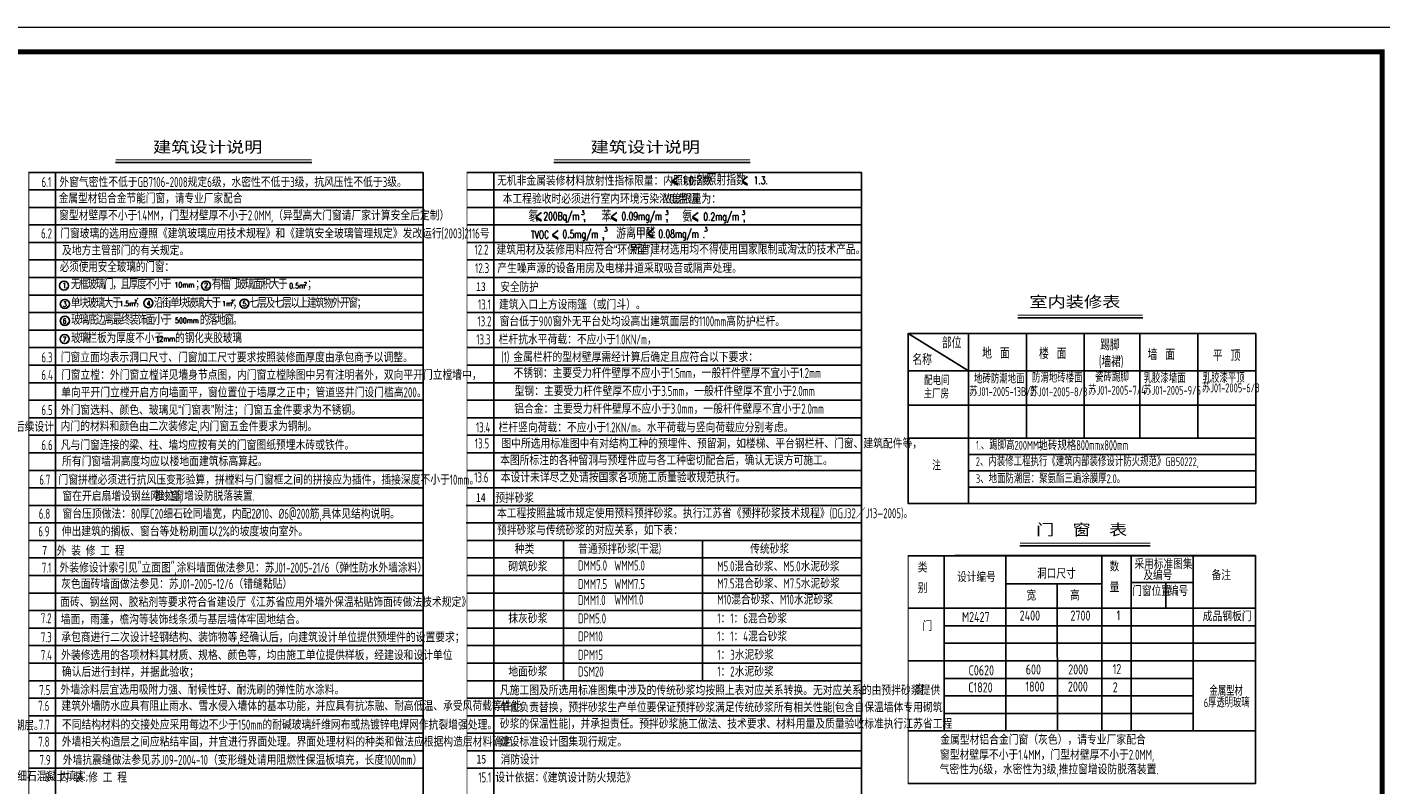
# Model space of a CAD drawing. Extents: x -520262 to -388550, y -168471 to -121901.
# Tile 3 of 14: x -498112 to -455229, y -145904 to -121901. Entities that reach past the tile are written whole.
import ezdxf

# ---------------------------------------------------------------- set-up
doc = ezdxf.new("R2010")
doc.units = 0
doc.header["$LTSCALE"] = 2000
doc.header["$MEASUREMENT"] = 0
for name, color, linetype in [('gexian', 4, 'Continuous'), ('TWT_TEXT', 7, 'Continuous'), ('WINDOW', 4, 'Continuous')]:
    doc.layers.add(name, color=color, linetype=linetype)
doc.styles.add('-宋体', font='txt', dxfattribs={"width": 0.8})
doc.styles.add('-黑体', font='simhei.ttf', dxfattribs={"width": 0.8})
doc.styles.add('_FSHZ', font='txt.shx', dxfattribs={"width": 0.8, "bigfont": 'hztxt.shx'})
doc.styles.add('_HZTXT', font='txt.shx', dxfattribs={"width": 0.8, "bigfont": 'hztxt.shx'})
doc.styles.add('DIM_FONT', font='SIMPLEX', dxfattribs={"width": 0.7, "bigfont": 'GBCBIG'})
doc.styles.add('HZ', font='rs.shx', dxfattribs={"width": 0.8, "bigfont": 'hztxt.shx'})
doc.styles.add('SM', font='gbenor.shx', dxfattribs={"width": 0.7, "bigfont": 'hztxt.shx'})

# ---------------------------------------------------------------- blocks, each defined once
blk = doc.blocks.new('tk')
at = {"lineweight": 0}
blk.add_line((0, 297), (420, 297), dxfattribs=at)
at = {"lineweight": 0, "const_width": 1}
blk.add_lwpolyline([(25, 292), (415, 292), (415, 5), (25, 5)], close=True, dxfattribs=at)

msp = doc.modelspace()

# ---------------------------------------------------------------- linework, layer by layer
at = {"color": 7}
for p, q in [((-495307.5, -126195.5), (-489090.1, -126195.5)), ((-481425.3, -126195.5), (-475207.9, -126195.5)), ((-470204.1, -131609.3), (-459196.2, -131609.3)), ((-470204.1, -131609.3), (-459196.2, -131609.3)), ((-470204.1, -136992.9), (-470204.1, -131609.3)), ((-470204.1, -131609.3), (-459196.2, -131609.3)), ((-470204.1, -131609.3), (-459196.2, -131609.3)), ((-470204.1, -136992.9), (-470204.1, -131609.3)), ((-468297, -136992.9), (-468297, -131609.3)), ((-466460.6, -134919.9), (-466460.7, -131609.3)), ((-464624.3, -134919.9), (-464624.3, -131609.3)), ((-462869, -134919.9), (-462869, -131627.3)), ((-461032.6, -134919.9), (-461032.6, -131609.3)), ((-459196.2, -136992.9), (-459196.2, -131609.3)), ((-459196.2, -136992.9), (-459196.2, -131609.3)), ((-470204.1, -132784.1), (-459196.2, -132784.1)), ((-470204.1, -133878.7), (-459196.2, -133878.7)), ((-470204.1, -134919.9), (-459196.2, -134919.9)), ((-470204.1, -134919.9), (-459196.2, -134919.9)), ((-470204.1, -134919.9), (-459196.2, -134919.9)), ((-470204.1, -134919.9), (-459196.2, -134919.9)), ((-468297, -134919.9), (-459196.2, -134919.9)), ((-468297, -135438.1), (-459196.2, -135438.1)), ((-468297, -135956.4), (-459196.2, -135956.4)), ((-468297, -136474.7), (-459196.2, -136474.7)), ((-470204.1, -136992.9), (-459196.2, -136992.9)), ((-470204.1, -136992.9), (-459196.2, -136992.9)), ((-470204.1, -136992.9), (-459196.2, -136992.9)), ((-470204.1, -136992.9), (-459196.2, -136992.9)), ((-468720.5, -138640.4), (-459202.6, -138640.4)), ((-468720.5, -138640.4), (-459202.6, -138640.4)), ((-459202.4, -142730), (-459202.6, -138640.4)), ((-459202.4, -142730), (-459202.6, -138640.4))]:
    msp.add_line(p, q, dxfattribs=at)
for p, q in [((-466731.6, -131114.2), (-462772.7, -131114.2)), ((-466731.6, -131114.2), (-462772.7, -131114.2)), ((-470204.1, -131609.3), (-468297, -132784.1)), ((-466664.9, -138332.7), (-462535, -138332.7)), ((-466664.9, -138332.7), (-462535, -138332.7)), ((-470210.5, -138642.7), (-459202.6, -138642.7)), ((-469058.9, -138642.8), (-469058.7, -144193.9)), ((-467115, -138642.9), (-467114.8, -144193.9)), ((-464070.1, -138643.2), (-464070, -144193.9)), ((-463142, -138642.8), (-463141.8, -144193.9)), ((-461176.2, -138642.7), (-461176.2, -144193.9)), ((-467115, -139536.8), (-464070.1, -139536.8)), ((-465479.6, -139536.8), (-465478.5, -144193.9)), ((-463142, -139497.5), (-461178.4, -139497.5)), ((-462037.1, -139497.5), (-462037.1, -140308.2)), ((-470204.1, -140308), (-459202.6, -140308.3)), ((-469058.7, -140863.2), (-459202.6, -140863.4)), ((-469058.7, -141418.3), (-459202.6, -141418.5)), ((-470204, -141973.4), (-459202.5, -141973.7)), ((-470204, -141973.4), (-459202.5, -141973.7)), ((-469058.7, -141973.4), (-459202.6, -141973.6)), ((-469058.8, -142528.5), (-461176.1, -142528.7)), ((-469058.8, -142528.6), (-461176.1, -142528.7)), ((-469058.8, -143083.7), (-461176.1, -143083.7)), ((-469058.8, -143638.8), (-461176.1, -143638.8)), ((-470203.9, -144193.9), (-459202.4, -144193.9)), ((-469058.8, -144193.9), (-461176.1, -144193.9)), ((-469058.7, -144193.9), (-461176.2, -144193.9)), ((-469058.7, -144193.9), (-461176.1, -144193.9)), ((-469058.7, -144193.9), (-461176.1, -144193.9))]:
    msp.add_line(p, q)
at = {"color": 7, "const_width": 35.2}
for points in [[(-495303.3, -126106.2), (-489096, -126106.2)], [(-481421.2, -126106.2), (-475213.8, -126106.2)]]:
    msp.add_lwpolyline(points, dxfattribs=at)
at = {"elevation": 0}
for points in [[(-477491, -126634.1), (-477666.5, -126773.2), (-477491, -126875.8)], [(-477666.5, -126808.1), (-477491, -126910.7)]]:
    msp.add_lwpolyline(points, dxfattribs=at)
at = {"color": 4, "elevation": 0}
for points in [[(-475288.2, -126634.1), (-475463.8, -126773.2), (-475288.2, -126875.8)], [(-475463.8, -126808.1), (-475288.2, -126910.7)], [(-481821.3, -127776.4), (-481996.8, -127915.5), (-481821.3, -128018.1)], [(-479431.7, -127776.4), (-479607.2, -127915.5), (-479431.7, -128018.1)], [(-476856.6, -127776.4), (-477032.1, -127915.5), (-476856.6, -128018.1)], [(-481996.8, -127950.4), (-481821.3, -128053)], [(-479607.2, -127950.4), (-479431.7, -128053)], [(-477032.1, -127950.4), (-476856.6, -128053)], [(-481289.5, -128339.9), (-481465, -128479), (-481289.5, -128581.6)], [(-481465, -128513.9), (-481289.5, -128616.5)], [(-478275.4, -128293.4), (-478451, -128432.4), (-478275.4, -128535.1)], [(-478451, -128467.3), (-478275.4, -128570)]]:
    msp.add_lwpolyline(points, dxfattribs=at)
for points, const_width in [([(-466731.6, -131027.8), (-462772.7, -131027.8)], 29.4), ([(-466731.6, -131027.8), (-462772.7, -131027.8)], 23.5), ([(-466664.9, -138246.3), (-462535, -138246.3)], 29.4), ([(-466664.9, -138246.3), (-462535, -138246.3)], 23.5)]:
    msp.add_lwpolyline(points, dxfattribs=dict(const_width=const_width))
at = {"const_width": 28.3}
msp.add_lwpolyline([(-470204.1, -136992.9), (-470204.1, -131609.3), (-459196.2, -131609.3), (-459196.2, -136992.9)], close=True, dxfattribs=at)
msp.add_lwpolyline([(-470204.1, -136992.9), (-470204.1, -131609.3), (-459196.2, -131609.3), (-459196.2, -136992.9)], close=True, dxfattribs=at)
at = {"color": 4}
for centre in [(-496945.2, -130089), (-492442.1, -130087.1), (-496915.1, -130670), (-494272.7, -130644.9), (-491229, -130658), (-496914.6, -131204.9), (-496918.5, -131783.8)]:
    msp.add_circle(centre, 143.7, dxfattribs=at)
at = {"layer": 'gexian'}
for p, q in [((-498064.3, -126502.6), (-485566.4, -126502.6)), ((-497210.6, -126502.6), (-497210.6, -159256.5)), ((-485566.4, -159256.5), (-485566.4, -126502.6)), ((-484182.1, -126502.6), (-471684.2, -126502.6)), ((-483328.4, -126502.6), (-483328.4, -159256.5)), ((-471684.2, -159256.5), (-471684.2, -126502.6)), ((-498064.3, -127057.6), (-485566.4, -127057.6)), ((-484182.1, -127057.6), (-471684.2, -127057.6)), ((-498064.3, -127612.7), (-485566.4, -127612.7)), ((-484182.1, -127612.7), (-471684.2, -127612.7)), ((-498058, -128167.9), (-485566.4, -128167.9)), ((-484175.8, -128167.9), (-471684.2, -128167.9)), ((-498058, -128723), (-485566.4, -128723)), ((-484175.8, -128723), (-471684.2, -128723)), ((-498058, -129278.2), (-485566.4, -129278.2)), ((-484175.8, -129278.2), (-471684.2, -129278.2)), ((-498058, -129833.4), (-485566.4, -129833.4)), ((-484175.8, -129833.4), (-471684.2, -129833.4)), ((-498058, -130388.5), (-485566.4, -130388.5)), ((-484175.8, -130388.5), (-471684.2, -130388.5)), ((-498058, -130943.7), (-485566.4, -130943.7)), ((-484175.8, -130943.7), (-471684.2, -130943.7)), ((-484175.8, -130944.3), (-472027.3, -130944.3)), ((-498058, -131498.8), (-485566.4, -131498.8)), ((-484175.8, -131498.8), (-471684.2, -131498.8)), ((-498058, -132054), (-485566.4, -132054)), ((-484175.8, -132054), (-471684.2, -132054)), ((-498058, -132609.1), (-485566.4, -132609.1)), ((-484175.8, -132609.1), (-471684.2, -132609.1)), ((-498058, -133164.3), (-485566.4, -133164.3)), ((-484175.8, -133164.3), (-471684.2, -133164.3)), ((-498058, -133719.4), (-485566.4, -133719.4)), ((-484175.8, -133719.4), (-471684.2, -133719.4)), ((-498058, -134274.6), (-485566.4, -134274.6)), ((-484175.8, -134274.6), (-471684.2, -134274.6)), ((-498058, -134829.7), (-485566.4, -134829.7)), ((-484175.8, -134829.7), (-471684.2, -134829.7)), ((-498058, -135384.9), (-485566.4, -135384.9)), ((-484175.8, -135384.9), (-471684.2, -135384.9)), ((-498058, -135940), (-485566.4, -135940)), ((-484175.8, -135940), (-471684.2, -135940)), ((-498058, -136495.2), (-485566.4, -136495.2)), ((-484175.8, -136495.2), (-471684.2, -136495.2)), ((-498058, -137050.3), (-485566.4, -137050.3)), ((-484200, -137050.3), (-471708.3, -137050.3)), ((-484175.8, -137050.3), (-471684.2, -137050.3)), ((-498058, -137605.5), (-485566.4, -137605.5)), ((-484200, -137605.5), (-471708.3, -137605.5)), ((-484175.8, -137605.5), (-471684.2, -137605.5)), ((-498058, -138160.7), (-485566.4, -138160.7)), ((-484175.8, -138160.7), (-471684.2, -138160.7)), ((-498058, -138715.8), (-485566.4, -138715.8)), ((-484175.8, -138715.8), (-471684.2, -138715.8)), ((-459202.4, -145860.1), (-459202.6, -138642.7)), ((-498058, -139271), (-485566.4, -139271)), ((-484175.8, -139271), (-471684.2, -139271)), ((-498058, -139826.1), (-485566.4, -139826.1)), ((-484175.8, -139826.1), (-471684.2, -139826.1)), ((-498058, -140381.3), (-485566.4, -140381.3)), ((-484175.8, -140381.3), (-471684.2, -140381.3)), ((-498058, -140936.4), (-485566.4, -140936.4)), ((-484175.8, -140936.4), (-471684.2, -140936.4)), ((-498058, -141491.6), (-485566.4, -141491.6)), ((-484175.8, -141491.6), (-471684.2, -141491.6)), ((-498058, -142046.7), (-485566.4, -142046.7)), ((-484175.8, -142046.7), (-471684.2, -142046.7)), ((-498058, -142601.9), (-485566.4, -142601.9)), ((-484175.8, -142601.9), (-471684.2, -142601.9)), ((-498058, -143157), (-485566.4, -143157)), ((-484175.8, -143157), (-471684.2, -143157)), ((-498058, -143712.2), (-485566.4, -143712.2)), ((-484175.8, -143712.2), (-471684.2, -143712.2)), ((-498058, -144267.3), (-485566.4, -144267.3)), ((-484175.8, -144267.3), (-471684.2, -144267.3)), ((-498058, -144822.5), (-485566.4, -144822.5)), ((-484175.8, -144822.5), (-471684.2, -144822.5)), ((-498058, -145377.6), (-485566.4, -145377.6)), ((-484175.8, -145377.6), (-471684.2, -145377.6)), ((-484175.8, -145377.6), (-471684.2, -145377.6)), ((-470204, -145860.1), (-459202.4, -145860.1)), ((-470204, -145860.1), (-459202.4, -145860.1))]:
    msp.add_line(p, q, dxfattribs=at)
at = {"layer": 'gexian', "const_width": 28.3}
for points in [[(-498058, -159256.5), (-498058, -126502.6), (-485566.4, -126502.6), (-485566.4, -159256.5)], [(-484175.8, -159256.5), (-484175.8, -126502.6), (-471684.2, -126502.6), (-471684.2, -159256.5)], [(-470204, -145860.1), (-470204.1, -138642.7), (-459202.6, -138642.7), (-459202.4, -145860.1)]]:
    msp.add_lwpolyline(points, close=True, dxfattribs=at)
at = {"layer": 'WINDOW'}
for p, q in [((-483328.4, -138160.9), (-483328.4, -142555.5)), ((-481124, -138160.9), (-481124, -142602.1)), ((-476715.1, -138160.9), (-476715.1, -142602.1))]:
    msp.add_line(p, q, dxfattribs=at)

# ---------------------------------------------------------------- block references
at = {"xscale": 156.8000000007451, "yscale": 156.7999999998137, "zscale": 156.8000000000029}
msp.add_blockref('tk', (-520261.8, -168470.8), dxfattribs=at)

# ---------------------------------------------------------------- texts
for s, height, style, width, p in [('建筑设计说明', 353.15, '-黑体', 1.2, (-494125.1, -125876.7)), ('建筑设计说明', 353.15, '-黑体', 1.2, (-480262.4, -125876.7)), ('6.1  外窗气密性不低于GB7106-2008规定6级，水密性不低于3级，抗风压性不低于3级。', 317.836, 'SM', 0.75, (-497655.5, -126968.1)), ('无机非金属装修材料放射性指标限量：内照射指数       ', 317.836, 'SM', 0.75, (-483225.1, -126922.3, 0)), ('金属型材铝合金节能门窗，请专业厂家配合', 300.178, 'SM', 0.85, (-497107.5, -127483.4)), ('本工程验收时必须进行室内环境污染浓度监测', 317.836, 'SM', 0.75, (-483050.1, -127496.3, 0)), ('浓度限量为：', 317.84, 'SM', 0.75, (-477990.4, -127498.6, 0)), ('窗型材壁厚不小于1.4MM，门型材壁厚不小于2.0MM,（异型高大门窗请厂家计算安全后定制）', 317.836, 'SM', 0.75, (-497097.5, -128023.2)), ('6.2  门窗玻璃的选用应遵照《建筑玻璃应用技术规程》和《建筑安全玻璃管理规定》发改运行[2003]2116号', 317.836, 'SM', 0.75, (-497668.2, -128595.5)), ('及地方主管部门的有关规定。', 317.836, 'SM', 0.75, (-497005.5, -129133.1)), ('12.2  建筑用材及装修用料应符合“环保型”,', 317.836, 'SM', 0.75, (-483938.7, -129109.1)), ('所有建材选用均不得使用国家限制或淘汰的技术产品。', 317.836, 'SM', 0.75, (-478994.1, -129101.2, 0)), ('12.3  产生噪声源的设备用房及电梯井道采取吸音或隔声处理。', 317.836, 'SM', 0.75, (-483918.6, -129694.1)), ('13   安全防护', 282.52, '-宋体', 0.8, (-483890.4, -130261.1)), ('13.1  建筑入口上方设雨篷（或门斗）。', 317.836, 'SM', 0.75, (-483830.8, -130846.2)), ('室内装修表', 353.15, '-黑体', 1.2, (-466368.1, -130777.7)), ('13.2  窗台低于900窗外无平台处均设高出建筑面层的1100mm高防护栏杆。', 317.836, 'SM', 0.75, (-483845.8, -131377.3)), ('13.3  栏杆抗水平荷载：不应小于1.0KN/m，', 317.836, 'SM', 0.75, (-483881.5, -131950.9)), ('6.3  门窗立面均表示洞口尺寸、门窗加工尺寸要求按照装修面厚度由承包商予以调整。', 317.836, 'SM', 0.75, (-497656.4, -132519.7)), ('(1) 金属栏杆的型材壁厚需经计算后确定且应符合以下要求：', 317.836, 'SM', 0.75, (-483091.4, -132509.5)), ('6.4  门窗立樘：外门窗立樘详见墙身节点图，内门窗立樘除图中另有注明者外，双向平开门立樘墙中，', 317.836, 'SM', 0.75, (-497656.4, -133074.8)), ('不锈钢：主要受力杆件壁厚不应小于1.5mm，一般杆件壁厚不宜小于1.2mm', 317.836, 'SM', 0.75, (-482702.6, -133014.5)), ('配电间', 282.52, 'SM', 0.7, (-469697.9, -133239.3, -1018.9)), ('地砖防潮地面', 282.52, 'SM', 0.7, (-468117.7, -133186.1, -1018.9)), ('防滑地砖楼面', 282.52, 'SM', 0.7, (-466281.3, -133157.9, -1018.9)), ('瓷砖踢脚', 282.52, 'SM', 0.7, (-464282.8, -133135.3)), ('乳胶漆墙面', 282.52, 'SM', 0.7, (-462748.5, -133168.1)), ('乳胶漆墙面', 282.52, 'SM', 0.7, (-462748.5, -133168.1)), ('乳胶漆平顶', 282.52, 'SM', 0.7, (-460877.4, -133161.3)), ('    单向平开门立樘开启方向墙面平，窗位置位于墙厚之正中；管道竖井门设门槛高200。', 317.836, 'SM', 0.75, (-497549, -133630)), ('型钢：主要受力杆件壁厚不应小于3.5mm，一般杆件壁厚不宜小于2.0mm', 317.836, 'SM', 0.75, (-482670.9, -133586.4)), ('主厂房', 282.52, 'SM', 0.7, (-469712.9, -133662.1, -1018.9)), ('苏J01-2005-13B/2', 282.521, 'SM', 0.7, (-468267.5, -133587.3, -1018.9)), ('苏J01-2005-8/3', 282.521, 'SM', 0.7, (-466356.6, -133593.9, -1018.9)), ('苏J01-2005-7/4', 282.521, 'SM', 0.7, (-464504.8, -133545.5)), ('苏J01-2005-9/5', 282.521, 'SM', 0.7, (-462759, -133547.2)), ('苏J01-2005-6/8', 282.521, 'SM', 0.7, (-460901.6, -133469.7)), ('铝合金：主要受力杆件壁厚不应小于3.0mm，一般杆件壁厚不宜小于2.0mm', 317.836, 'SM', 0.75, (-482681.5, -134147.8)), ('6.5  外门窗选料、颜色、玻璃见“门窗表”附注；门窗五金件要求为不锈钢。', 317.836, 'SM', 0.75, (-497656.4, -134185.1)), ('本项目的二次装修、景观设计等，应由建设单位另行委托。考虑到室内外环境的整体效果，后续设计', 317.836, 'SM', 0.75, (-510893.6, -134719.1)), ('内门的材料和颜色由二次装修定,内门窗五金件要求为铜制。', 317.836, 'SM', 0.75, (-497049.5, -134702)), ('13.4  栏杆竖向荷载：不应小于1.2KN/m。水平荷载与竖向荷载应分别考虑。', 317.836, 'SM', 0.75, (-483894.5, -134737.4)), ('6.6  凡与门窗连接的梁、柱、墙均应按有关的门窗图纸预埋木砖或铁件。', 317.836, 'SM', 0.75, (-497656.4, -135295.4)), ('13.5   图中所选用标准图中有对结构工种的预埋件、预留洞，如楼梯、平台钢栏杆、门窗、建筑配件等，', 317.836, 'SM', 0.75, (-483928.2, -135247.1)), ('1.、踢脚高200MM；', 282.521, 'SM', 0.7, (-468055.7, -135287.7, -1018.9)), ('地砖规格800mmx800mm', 317.836, 'SM', 0.7, (-466079.3, -135302.6)), ('    所有门窗墙洞高度均应以楼地面建筑标高算起。', 317.836, 'SM', 0.75, (-497521.7, -135810)), ('     本图所标注的各种留洞与预埋件应与各工种密切配合后，确认无误方可施工。', 317.836, 'SM', 0.75, (-483775.6, -135778.4)), ('2、内装修工程执行《建筑内部装修设计防火规范》GB50222,', 282.521, 'SM', 0.7, (-468061.3, -135806.8, -1018.9)), ('注', 293.6, 'HZ', 0.7, (-469441.7, -135937.2)), ('6.7  门窗拼樘必须进行抗风压变形验算，拼樘料与门窗框之间的拼接应为插件，插接深度不小于10mm。 ', 317.836, 'SM', 0.75, (-497725.6, -136395.3)), ('13.6   本设计未详尽之处请按国家各项施工质量验收规范执行。', 317.836, 'SM', 0.75, (-483947.6, -136323.8)), ('3、地面防潮层：聚氨酯三遍涂膜厚2.0。', 282.521, 'SM', 0.7, (-468058.6, -136346.5)), (' 窗在开启扇增设钢丝网纱窗,', 317.836, 'SM', 0.75, (-497121.5, -136911.2)), ('推拉窗增设防脱落装置.', 317.836, 'SM', 0.75, (-494065.7, -136905.3, 0)), ('14  预拌砂浆', 282.52, '-宋体', 0.8, (-483892.8, -136941.1)), ('6.8   窗台压顶做法：80厚C20细石砼同墙宽，内配2%%C10、%%C6@200筋,具体见结构说明。', 317.836, 'SM', 0.75, (-497739.5, -137473.1)), ('本工程按照盐城市规定使用预料预拌砂浆。执行江苏省《预拌砂浆技术规程》(DGJ32／J13—2005)。', 317.836, 'SM', 0.75, (-483226.6, -137457.3)), ('预拌砂浆与传统砂浆的对应关系，如下表：', 317.836, 'SM', 0.75, (-483226.6, -137993.1)), ('门  窗  表', 353.15, '-黑体', 1.2, (-466151, -137996.2)), ('6.9   伸出建筑的搁板、窗台等处粉刷面以2%%%的坡度坡向室外。', 317.836, 'SM', 0.75, (-497757.7, -138031.2)), (' 7  外 装 修 工 程', 282.521, '-宋体', 0.8, (-497784.4, -138615.7)), ('种类', 317.84, 'SM', 0.75, (-482663.3, -138584.6)), ('普通预拌砂浆(干混)', 317.84, 'SM', 0.75, (-480659.2, -138584.6)), ('传统砂浆', 317.84, 'SM', 0.75, (-475209.5, -138584.6)), ('7.1  外装修设计索引见"立面图",涂料墙面做法参见：苏J01-2005-21/6（弹性防水外墙涂料）', 317.836, 'SM', 0.75, (-497645.6, -139181.7)), ('砌筑砂浆', 317.84, 'SM', 0.75, (-482867.1, -139143.4)), ('DMM5.0', 317.84, 'SM', 0.75, (-480659.2, -139112.9)), ('WMM5.0', 317.84, 'SM', 0.75, (-479512.4, -139112.9)), ('M5.0混合砂浆、M5.0水泥砂浆', 317.836, 'SM', 0.75, (-476250.3, -139137.9)), ('类', 300.2, 'SM', 0.85, (-469898.8, -139173.6)), ('数', 300.2, 'SM', 0.85, (-463823, -139142.4)), ('采用标准图集', 300.18, 'SM', 0.85, (-463034.1, -139062.8)), ('灰色面砖墙面做法参见：苏J01-2005-12/6（错缝黏贴）', 317.836, 'SM', 0.75, (-497031.3, -139694.7)), ('M7.5混合砂浆、M7.5水泥砂浆', 317.836, 'SM', 0.75, (-476250.3, -139682.1)), ('设计编号', 300.18, 'SM', 0.85, (-468653.6, -139477.2)), ('洞口尺寸', 300.18, 'SM', 0.85, (-466122.7, -139367.8)), ('及编号', 300.18, 'SM', 0.85, (-462755.8, -139416.7)), ('备注', 300.18, 'SM', 0.85, (-460591.4, -139416.7)), ('DMM7.5', 317.84, 'SM', 0.75, (-480659.2, -139700)), ('WMM7.5', 317.84, 'SM', 0.75, (-479512.4, -139697.6)), ('别', 300.2, 'SM', 0.85, (-469898.8, -139827.7)), ('宽', 300.2, 'SM', 0.85, (-466456, -140059.8)), ('高', 300.2, 'SM', 0.85, (-465078.4, -140059.8)), ('量', 300.2, 'SM', 0.85, (-463823, -139796.5)), ('门窗位置', 300.18, 'SM', 0.85, (-463105.1, -139917.4)), ('编号', 300.18, 'SM', 0.85, (-461945.5, -139917.4)), ('面砖、钢丝网、胶粘剂等要求符合省建设厅《江苏省应用外墙外保温粘贴饰面砖做法技术规定》', 317.836, 'SM', 0.75, (-497061.7, -140268.2)), ('DMM1.0', 317.84, 'SM', 0.75, (-480659.2, -140208.6)), ('WMM1.0', 317.84, 'SM', 0.75, (-479512.4, -140194.2)), ('M10混合砂浆、M10水泥砂浆', 317.836, 'SM', 0.75, (-476250.3, -140190.7)), ('7.2', 317.84, 'SM', 0.75, (-497676.8, -140781.7, 0)), ('墙面，雨蓬，檐沟等装饰线条须与基层墙体牢固地结合。', 317.836, 'SM', 0.75, (-497044.8, -140817.6, 0)), ('抹灰砂浆', 317.84, 'SM', 0.75, (-482867.1, -140789.6)), ('DPM5.0', 317.84, 'SM', 0.75, (-480659.2, -140789.6)), ('1：1：6混合砂浆', 317.84, 'SM', 0.75, (-476250.3, -140789.6)), ('7.3', 317.84, 'SM', 0.75, (-497675.7, -141384.2, 0)), ('承包商进行二次设计轻钢结构、装饰物等,经确认后，向建筑设计单位提供预埋件的设置要求；', 317.836, 'SM', 0.75, (-497028.8, -141383.2, 0)), ('DPM10', 317.84, 'SM', 0.75, (-480659.2, -141357.1)), ('1：1：4混合砂浆', 317.84, 'SM', 0.75, (-476250.3, -141357.1)), ('门', 300.2, 'SM', 0.85, (-469750.4, -141030.7)), ('7.4', 317.84, 'SM', 0.75, (-497677.9, -141953.2, 0)), ('外装修选用的各项材料其材质、规格、颜色等，均由施工单位提供样板，经建设和设计单位', 317.836, 'SM', 0.75, (-497030.6, -141951.8, 0)), ('DPM15', 317.84, 'SM', 0.75, (-480659.2, -141942)), ('1：3水泥砂浆', 317.84, 'SM', 0.75, (-476250.3, -141942)), ('确认后进行封样，并据此验收；', 317.836, 'SM', 0.75, (-497009.1, -142480.7, 0)), ('地面砂浆', 317.84, 'SM', 0.75, (-482867.1, -142470.7)), ('DSM20', 317.84, 'SM', 0.75, (-480659.2, -142470.7)), ('1：2水泥砂浆', 317.84, 'SM', 0.75, (-476250.3, -142470.7)), ('7.5', 317.84, 'SM', 0.75, (-497726.6, -143058.1, 0)), ('外墙涂料层宜选用吸附力强、耐候性好、耐洗刷的弹性防水涂料。', 317.836, 'SM', 0.75, (-497051.1, -143044.5, 0)), ('凡施工图及所选用标准图集中涉及的传统砂浆均按照上表对应关系转换。无对应关系的由预拌砂浆提供', 317.836, 'SM', 0.75, (-483136.6, -143062.7)), ('窗', 300.2, 'SM', 0.85, (-469988.4, -143046.6)), ('7.6   建筑外墙防水应具有阻止雨水、雪水侵入墙体的基本功能，并应具有抗冻融、耐高低温、承受风荷载等性能。 ', 317.836, 'SM', 0.75, (-497759.4, -143557.9)), ('单位负责替换，预拌砂浆生产单位要保证预拌砂浆满足传统砂浆所有相关性能(包含自保温墙体专用砌筑', 317.836, 'SM', 0.75, (-483136.6, -143603.8)), ('    如埋土侧为室外，还应刷1.5厚聚氨酯防水涂料，室内地坪下约60处墙下有混凝土梁处不做防潮层。', 317.836, 'SM', 0.75, (-511400.1, -144176.7)), ('7.7   不同结构材料的交接处应采用每边不少于150mm的耐碱玻璃纤维网布或热镀锌电焊网作抗裂增强处理。  ', 317.836, 'SM', 0.75, (-497739.6, -144152.8)), ('砂浆的保温性能)，并承担责任。预拌砂浆施工做法、技术要求、材料用量及质量验收标准执行江苏省工程', 317.836, 'SM', 0.75, (-483136.6, -144123.8)), ('7.8   外墙相关构造层之间应粘结牢固，并宜进行界面处理。界面处理材料的种类和做法应根据构造层材料确定。 ', 317.836, 'SM', 0.75, (-497755.7, -144692.5)), ('建设标准设计图集现行规定。', 317.836, 'SM', 0.75, (-483136.6, -144692.7)), ('金属型材铝合金门窗（灰色），请专业厂家配合', 317.836, 'SM', 0.75, (-469186.7, -144627)), ('   7.9   外墙抗震缝做法参见苏J09-2004-10（变形缝处请用阻燃性保温板填充，长度1000mm）', 317.836, 'SM', 0.75, (-498106.9, -145269.4)), ('15   消防设计', 282.52, '-宋体', 0.8, (-483876.9, -145226.9)), ('窗型材壁厚不小于1.4MM，门型材壁厚不小于2.0MM,', 317.836, 'SM', 0.75, (-469194.3, -145105.3)), ('气密性为6级，水密性为3级,推拉窗增设防脱落装置.', 317.836, 'SM', 0.75, (-469208.1, -145568, 0)), (' 预留洞的封堵：混凝土墙留洞的封堵见结施，其余砌筑墙留洞待管道设备安装完毕后，用C15细石混凝土填实;', 317.836, 'SM', 0.75, (-511035.8, -145787.5)), (' 8  内 装 修 工 程', 282.521, '-宋体', 0.8, (-497704.3, -145796)), ('15.1 设计依据：', 317.84, 'SM', 0.75, (-483820.2, -145824.7)), ('《建筑设计防火规范》', 317.84, 'SM', 0.75, (-481931.8, -145829))]:
    msp.add_text(s, height=height, dxfattribs=dict(style=style, width=width)).set_placement(p)
at = {"color": 4}
for s, height, style, width, p in [('1.0. ', 249.89, 'DIM_FONT', 0.7, (-477368.9, -126884.8, 0)), ('外照射指数', 356.99, '_FSHZ', 0.7, (-476904.6, -126912.9, 0)), ('1.3.', 249.89, 'DIM_FONT', 0.7, (-475098.1, -126879.8, 0)), ('氡 ', 356.99, '_FSHZ', 0.7, (-482234.2, -128066.5, 0)), ('200Bq/m ,', 249.89, 'DIM_FONT', 0.7, (-481757.3, -128013.4, 0)), ('3', 138.6, 'DIM_FONT', 0.7, (-480557.5, -127850, 0)), ('苯', 357, '_FSHZ', 0.7, (-479916.1, -128066.5, 0)), ('0.09mg/m ,', 249.89, 'DIM_FONT', 0.7, (-479284.4, -128013.4, 0)), ('3', 138.6, 'DIM_FONT', 0.7, (-477897.6, -127850, 0)), ('氨', 357, '_FSHZ', 0.7, (-477354.9, -128066.5, 0)), ('0.2mg/m ,', 249.89, 'DIM_FONT', 0.7, (-476691.9, -128028.1, 0)), ('3', 138.6, 'DIM_FONT', 0.7, (-475470.9, -127850, 0)), ('游离甲醛', 356.99, '_FSHZ', 0.7, (-479453.1, -128606.9, 0)), ('TVOC', 249.89, 'DIM_FONT', 0.7, (-482156.1, -128602, 0)), ('0.5mg/m ,', 249.89, 'DIM_FONT', 0.7, (-481151.3, -128583.8, 0)), ('3', 138.6, 'DIM_FONT', 0.7, (-479827.3, -128378.3, 0)), ('0.08mg/m .', 249.89, 'DIM_FONT', 0.7, (-478116.5, -128573.7, 0)), ('3', 138.6, 'DIM_FONT', 0.7, (-476659.6, -128379.4, 0)), ('  必须使用安全玻璃的门窗：', 327.802, '_HZTXT', 0.8, (-497543.8, -129660.5)), ('无', 327.8, '_HZTXT', 0.8, (-496726.4, -130203.8)), ('框', 327.8, '_HZTXT', 0.8, (-496464.1, -130203.8)), ('玻', 327.8, '_HZTXT', 0.8, (-496201.9, -130203.8)), ('璃', 327.8, '_HZTXT', 0.8, (-495939.7, -130203.8)), ('门', 327.8, '_HZTXT', 0.8, (-495677.4, -130203.8)), ('且', 327.8, '_HZTXT', 0.8, (-495152.9, -130203.8)), ('厚', 327.8, '_HZTXT', 0.8, (-494890.7, -130203.8)), ('度', 327.8, '_HZTXT', 0.8, (-494628.4, -130203.8)), ('不', 327.8, '_HZTXT', 0.8, (-494366.2, -130203.8)), ('小', 327.8, '_HZTXT', 0.8, (-494104, -130203.8)), ('于', 327.8, '_HZTXT', 0.8, (-493841.7, -130203.8)), ('；', 327.8, '_HZTXT', 0.8, (-492786.6, -130203.8)), ('有', 327.8, '_HZTXT', 0.8, (-492260, -130203.8)), ('框', 327.8, '_HZTXT', 0.8, (-491997.8, -130203.8)), ('门', 327.8, '_HZTXT', 0.8, (-491735.5, -130203.8)), ('玻', 327.8, '_HZTXT', 0.8, (-491473.3, -130203.8)), ('璃', 327.8, '_HZTXT', 0.8, (-491211, -130203.8)), ('面', 327.8, '_HZTXT', 0.8, (-490948.8, -130203.8)), ('积', 327.8, '_HZTXT', 0.8, (-490686.6, -130203.8)), ('大', 327.8, '_HZTXT', 0.8, (-490424.3, -130203.8)), ('于', 327.8, '_HZTXT', 0.8, (-490162.1, -130203.8)), ('；', 327.8, '_HZTXT', 0.8, (-489239.1, -130203.8)), ('1.', 163.9, 'DIM_FONT', 0.8, (-496999.8, -130165.3)), ('，', 327.8, '_HZTXT', 0.8, (-495415.2, -130203.8)), ('10mm', 163.9, 'DIM_FONT', 0.8, (-493443.5, -130146.7)), ('2.', 163.9, 'DIM_FONT', 0.8, (-492505, -130163.5)), ('0.5m', 163.9, 'DIM_FONT', 0.8, (-489809.4, -130179.1)), ('2', 98.3, 'DIM_FONT', 0.8, (-489332.7, -130076.4)), ('3.', 163.9, 'DIM_FONT', 0.8, (-496981.7, -130759)), ('单', 327.8, '_HZTXT', 0.8, (-496730.4, -130797.5)), ('块', 327.8, '_HZTXT', 0.8, (-496468.1, -130797.5)), ('玻', 327.8, '_HZTXT', 0.8, (-496205.9, -130797.5)), ('璃', 327.8, '_HZTXT', 0.8, (-495943.6, -130797.5)), ('大', 327.8, '_HZTXT', 0.8, (-495681.4, -130797.5)), ('于', 327.8, '_HZTXT', 0.8, (-495419.2, -130797.5)), ('1.5m', 163.9, 'DIM_FONT', 0.8, (-495187.5, -130740.9)), ('2', 98.3, 'DIM_FONT', 0.8, (-494710.8, -130638.3)), ('；', 327.8, '_HZTXT', 0.8, (-494685.3, -130749.1)), ('4.', 163.9, 'DIM_FONT', 0.8, (-494328.9, -130731.5)), ('沿', 327.8, '_HZTXT', 0.8, (-494101.8, -130797.5)), ('街', 327.8, '_HZTXT', 0.8, (-493839.5, -130797.5)), ('单', 327.8, '_HZTXT', 0.8, (-493577.3, -130797.5)), ('块', 327.8, '_HZTXT', 0.8, (-493315, -130797.5)), ('玻', 327.8, '_HZTXT', 0.8, (-493052.8, -130797.5)), ('璃', 327.8, '_HZTXT', 0.8, (-492790.5, -130797.5)), ('大', 327.8, '_HZTXT', 0.8, (-492528.3, -130797.5)), ('于', 327.8, '_HZTXT', 0.8, (-492266.1, -130797.5)), ('1m', 163.9, 'DIM_FONT', 0.8, (-491939, -130742.4)), ('2', 98.3, 'DIM_FONT', 0.8, (-491647.2, -130639.7)), ('；', 327.8, '_HZTXT', 0.8, (-491607.4, -130797.5)), ('5.', 163.9, 'DIM_FONT', 0.8, (-491292.4, -130742.3)), ('七', 327.8, '_HZTXT', 0.8, (-491080.8, -130797.5)), ('层', 327.8, '_HZTXT', 0.8, (-490818.6, -130797.5)), ('及', 327.8, '_HZTXT', 0.8, (-490556.3, -130797.5)), ('七', 327.8, '_HZTXT', 0.8, (-490294.1, -130797.5)), ('层', 327.8, '_HZTXT', 0.8, (-490031.8, -130797.5)), ('以', 327.8, '_HZTXT', 0.8, (-489769.6, -130797.5)), ('上', 327.8, '_HZTXT', 0.8, (-489507.4, -130797.5)), ('建', 327.8, '_HZTXT', 0.8, (-489245.1, -130797.5)), ('筑', 327.8, '_HZTXT', 0.8, (-488982.9, -130797.5)), ('物', 327.8, '_HZTXT', 0.8, (-488720.6, -130797.5)), ('外', 327.8, '_HZTXT', 0.8, (-488458.4, -130797.5)), ('开', 327.8, '_HZTXT', 0.8, (-488196.2, -130797.5)), ('窗', 327.8, '_HZTXT', 0.8, (-487933.9, -130797.5)), ('；', 327.8, '_HZTXT', 0.8, (-487671.7, -130797.5)), ('6.', 163.9, 'DIM_FONT', 0.8, (-496987.8, -131293.2)), ('玻', 327.8, '_HZTXT', 0.8, (-496714.4, -131331.7)), ('璃', 327.8, '_HZTXT', 0.8, (-496452.1, -131331.7)), ('底', 327.8, '_HZTXT', 0.8, (-496189.9, -131331.7)), ('边', 327.8, '_HZTXT', 0.8, (-495927.6, -131331.7)), ('离', 327.8, '_HZTXT', 0.8, (-495665.4, -131331.7)), ('最', 327.8, '_HZTXT', 0.8, (-495403.2, -131331.7)), ('终', 327.8, '_HZTXT', 0.8, (-495140.9, -131331.7)), ('装', 327.8, '_HZTXT', 0.8, (-494878.7, -131331.7)), ('饰', 327.8, '_HZTXT', 0.8, (-494616.4, -131331.7)), ('面', 327.8, '_HZTXT', 0.8, (-494354.2, -131331.7)), ('小', 327.8, '_HZTXT', 0.8, (-494091.9, -131331.7)), ('于', 327.8, '_HZTXT', 0.8, (-493829.7, -131331.7)), ('500mm', 163.9, 'DIM_FONT', 0.8, (-493427, -131276.6)), ('的', 327.8, '_HZTXT', 0.8, (-492642.4, -131331.7)), ('落', 327.8, '_HZTXT', 0.8, (-492380.1, -131331.7)), ('地', 327.8, '_HZTXT', 0.8, (-492117.9, -131331.7)), ('窗', 327.8, '_HZTXT', 0.8, (-491855.7, -131331.7)), ('玻', 327.8, '_HZTXT', 0.8, (-496718.3, -131910.6)), ('璃', 327.8, '_HZTXT', 0.8, (-496456, -131910.6)), ('栏板为厚度不小于', 327.8, '_HZTXT', 0.8, (-496193.8, -131910.6)), ('的钢化夹胶玻璃', 327.8, '_HZTXT', 0.8, (-493417.1, -131910.6)), ('。', 327.8, '_HZTXT', 0.8, (-491593.4, -131331.7)), ('7.', 163.9, 'DIM_FONT', 0.8, (-496991.7, -131872.1)), ('12mm', 163.9, 'DIM_FONT', 0.8, (-494046.7, -131855.5))]:
    msp.add_text(s, height=height, dxfattribs=dict(at, style=style, width=width)).set_placement(p)
at = {"color": 7}
for s, style, width, p in [('部位', '_HZTXT', 0.8, (-469136.4, -132074.6)), ('地 面 ', '_HZTXT', 0.8, (-467860.2, -132406.1)), ('楼 面', '_HZTXT', 0.8, (-466059.6, -132414.7)), ('踢脚', '_HZTXT', 0.8, (-464124.5, -132139.5)), ('墙 面', '_HZTXT', 0.8, (-462618.5, -132448.8)), ('名称', '_HZTXT', 0.8, (-470070.4, -132608.5)), ('(墙裙)', 'SM', 0.7, (-464161.4, -132671.1)), ('平 顶 ', '_HZTXT', 0.8, (-460553.6, -132482))]:
    msp.add_text(s, height=352.42, dxfattribs=dict(at, style=style, width=width)).set_placement(p)
at = {"layer": 'TWT_TEXT', "style": 'SM', "width": 0.7}
for s, p in [('金属型材', (-460657.2, -143074.9)), ('6厚透明玻璃', (-460838.6, -143442.4))]:
    msp.add_text(s, height=278.11, dxfattribs=at).set_placement(p)
at = {"layer": 'WINDOW', "color": 6, "style": 'SM', "width": 0.85}
for s, height, p in [('M2427', 317.84, (-468497.5, -140744.1)), ('2400', 317.84, (-466670.5, -140699.3)), ('2700', 317.84, (-465063, -140699.3)), ('1', 317.8, (-463600.6, -140692.5)), ('成品钢板门', 317.84, (-460876.3, -140719.6)), ('C0620', 317.84, (-468288.7, -142433.1)), ('600', 317.84, (-466478.8, -142404.8)), ('2000', 317.84, (-465133.7, -142404.7)), ('12', 317.84, (-463723.7, -142393.8)), ('C1820', 317.84, (-468297.6, -142975.2)), ('1800', 317.84, (-466487.7, -142946.9)), ('2000', 317.84, (-465142.6, -142946.9)), ('2', 317.8, (-463723.6, -142971.7))]:
    msp.add_text(s, height=height, dxfattribs=at).set_placement(p)

doc.saveas('drawing.dxf')
